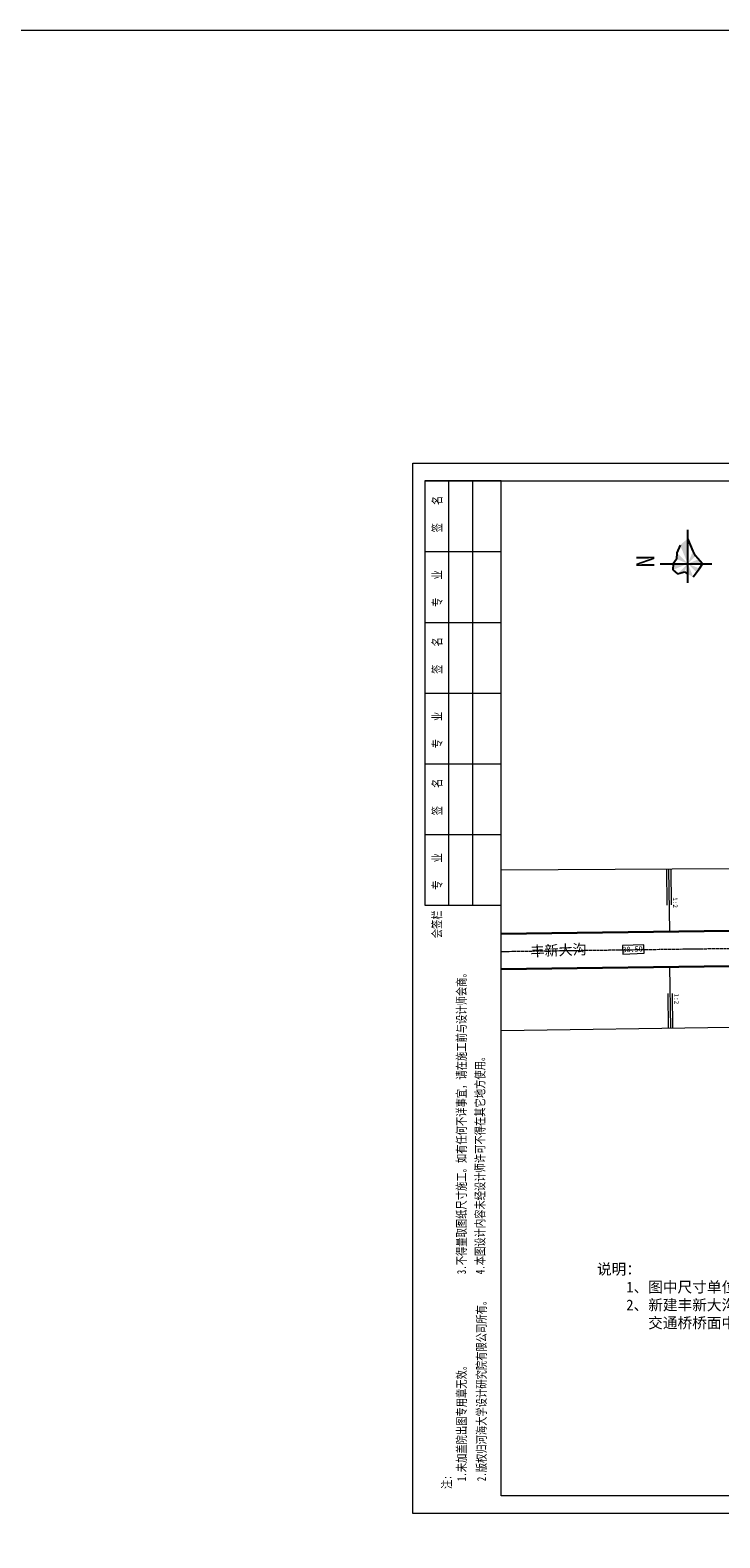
# Model space of a CAD drawing. Extents: x -13074 to 1448651, y 3648755 to 8081248.
# Tile 11 of 173: x 555068 to 555848, y 3857567 to 3859272. Entities that reach past the tile are written whole.
import ezdxf

# ---------------------------------------------------------------- set-up
doc = ezdxf.new("R2010")
doc.units = 0
doc.header["$PDMODE"] = 32
doc.header["$PDSIZE"] = 0.2
doc.linetypes.add('CENTER2', pattern=[1.125, 0.75, -0.125, 0.125, -0.125])
doc.layers.get('0').update_dxf_attribs({"linetype": 'CONTINUOUS'})
doc.layers.get('Defpoints').update_dxf_attribs({"linetype": 'CONTINUOUS'})
for name, color, linetype, lineweight in [('0.09标注线', 3, 'CONTINUOUS', 9), ('0.30粗线', 7, 'CONTINUOUS', 30), ('2000图框', 7, 'CONTINUOUS', 30), ('SHEET', 1, 'CONTINUOUS', 15), ('文字', 7, 'CONTINUOUS', 15), ('新建路', 7, 'CONTINUOUS', 40), ('细实线', 3, 'CONTINUOUS', 20)]:
    doc.layers.add(name, color=color, linetype=linetype, lineweight=lineweight)
doc.layers.add('DIM', color=3, linetype='CONTINUOUS')
doc.layers.add('DMTZ', color=7, linetype='CONTINUOUS')
doc.styles.add('-仿宋_GB2312', font='FangSong_GB2312.ttf')
doc.styles.add('FHZ', font='FangSong_GB2312.ttf', dxfattribs={"width": 0.707, "height": 300})
doc.linetypes.add('8411', pattern='A,1,[20,LINE.SHX,S=2,R=0,X=0,Y=0],2,[15,LINE.SHX,S=2,R=0,X=0,Y=0],1', length=4)
doc.dimstyles.new('zzzz STANDARD', dxfattribs={"dimtxt": 2.3, "dimasz": 1, "dimexe": 1.25, "dimexo": 1.5, "dimgap": 0.2, "dimtad": 1, "dimdec": 0, "dimlfac": 10, "dimzin": 0, "dimdsep": 46, "dimtxsty": '-仿宋_GB2312', "dimblk": 'ARCHTICK', "dimcen": 0.09, "dimadec": 0, "dimazin": 0, "dimtfac": 1, "dimtdec": 0, "dimtix": 1, "dimtmove": 2, "dimatfit": 3, "dimfxl": 1.7, "dimfxlon": 1, "dimtolj": 1, "dimtzin": 0, "dimlwd": 9, "dimlwe": 9, "dimarcsym": 0})

# ---------------------------------------------------------------- blocks, each defined once
blk = doc.blocks.new('_ARCHTICK')
at = {"color": 0, "linetype": 'ByBlock', "const_width": 0.15}
blk.add_lwpolyline([(-0.5, -0.5), (0.5, 0.5)], dxfattribs=at)
blk = doc.blocks.new('*D3543')
at = {"layer": 'Defpoints', "color": 0, "linetype": 'Continuous', "lineweight": 13}
for p in [(560230.2, 3858086.5), (560235.6, 3858086.5), (55006.3, 3858083.5)]:
    blk.add_point(p, dxfattribs=at)
at = {"layer": '新建路', "color": 0, "linetype": 'Continuous', "lineweight": 9}
for p, q in [((560233.9, 3858086.5), (560236.9, 3858086.5)), ((560235.6, 3858086.5), (560235.6, 3858087.5)), ((560235.6, 3858083.5), (560235.6, 3858086.5)), ((560233.9, 3858083.5), (560236.9, 3858083.5)), ((560235.6, 3858083.5), (560235.6, 3858082.5))]:
    blk.add_line(p, q, dxfattribs=at)
for p, rotation in [((560235.6, 3858086.5), 270), ((560235.6, 3858083.5), 90)]:
    blk.add_blockref('_ARCHTICK', p, dxfattribs=dict(at, rotation=rotation))
at = {"layer": '新建路', "color": 0, "linetype": 'Continuous', "lineweight": 13, "insert": (560234.2, 3858085), "char_height": 2.4, "attachment_point": 5, "rotation": 90, "style": '-仿宋_GB2312'}
blk.add_mtext('\\A1;15', dxfattribs=at)

msp = doc.modelspace()

# ---------------------------------------------------------------- hatches: boundary and pattern name
at = {"layer": '2000图框', "lineweight": -3}
h = msp.add_hatch(color=7, dxfattribs=at)
h.paths.add_polyline_path([(555802.61, 3858689.96), (555811.355, 3858668.875), (555811.342, 3858697.211)])
h.paths.add_polyline_path([(555798.998, 3858681.221), (555798.738, 3858674.095), (555811.355, 3858668.875)])
h.paths.add_polyline_path([(555794.754, 3858668.867), (555794.459, 3858661.867), (555811.355, 3858668.875)])
h.paths.add_polyline_path([(555799.862, 3858657.371), (555807.534, 3858659.636), (555811.355, 3858668.875)])
h.paths.add_polyline_path([(555811.355, 3858668.875), (555811.361, 3858656.944), (555817.521, 3858654.01)])
h.paths.add_polyline_path([(555811.355, 3858668.875), (555821.282, 3858658.958), (555824.642, 3858663.379)])
h.paths.add_polyline_path([(555811.355, 3858668.875), (555827.957, 3858668.883), (555823.441, 3858673.888)])
h.paths.add_polyline_path([(555811.355, 3858668.875), (555820.082, 3858677.61), (555817.268, 3858683.17)])

# ---------------------------------------------------------------- linework, layer by layer
at = {"layer": '0.09标注线'}
for p, q in [((555761.63, 3858237.809), (555737.656, 3858236.829)), ((555737.656, 3858236.829), (555738.051, 3858227.158)), ((555738.051, 3858227.158), (555762.026, 3858228.138)), ((555762.026, 3858228.138), (555761.63, 3858237.809))]:
    msp.add_line(p, q, dxfattribs=at)
at = {"layer": '0.09标注线', "linetype": 'Continuous', "lineweight": 13}
msp.add_lwpolyline([(551959.403, 3859272.42), (570127.46, 3859272.42), (570127.46, 3856516.008), (551959.403, 3856516.008)], close=True, dxfattribs=at)
at = {"layer": '0.30粗线'}
for p, q in [((555858.46, 3858253.739, 0.634), (555600.331, 3858250.264, 0.634)), ((555938.992, 3858214.819, 0.297), (555600.331, 3858210.26, 0.634))]:
    msp.add_line(p, q, dxfattribs=at)
at = {"layer": '2000图框', "color": 7, "lineweight": -3}
for p, q in [((555811.578, 3858647.357), (555811.55, 3858707.226)), ((555802.61, 3858689.96), (555798.998, 3858681.221)), ((555817.268, 3858683.17), (555811.342, 3858697.211)), ((555820.082, 3858677.61), (555817.268, 3858683.17)), ((555780.067, 3858668.861), (555838.692, 3858668.888)), ((555794.754, 3858668.867), (555794.459, 3858661.867)), ((555798.738, 3858674.095), (555794.754, 3858668.867)), ((555798.998, 3858681.221), (555798.738, 3858674.095)), ((555827.957, 3858668.883), (555820.082, 3858677.61)), ((555824.642, 3858663.379), (555827.957, 3858668.883)), ((555794.459, 3858661.867), (555799.862, 3858657.371)), ((555799.862, 3858657.371), (555807.534, 3858659.636)), ((555807.534, 3858659.636), (555811.361, 3858656.944)), ((555817.521, 3858654.01), (555824.642, 3858663.379))]:
    msp.add_line(p, q, dxfattribs=at)
at = {"layer": 'DMTZ', "color": 7, "linetype": '8411', "lineweight": 13, "ltscale": 3}
for p, q in [((555858.21, 3858323.734), (555600.332, 3858322.195)), ((555600.332, 3858140.8), (555860.206, 3858144.532))]:
    msp.add_line(p, q, dxfattribs=at)
at = {"layer": 'SHEET', "color": 7}
for p, q in [((555500.331, 3858782.489), (557180.329, 3858782.489)), ((555500.331, 3857594.49), (555500.331, 3858782.489)), ((555600.331, 3858762.489), (555513.931, 3858762.489)), ((555513.931, 3858762.489), (555600.331, 3858762.489)), ((555513.931, 3858762.489), (555513.931, 3858282.489)), ((555540.931, 3858762.489), (555540.931, 3858282.489)), ((555567.931, 3858762.489), (555567.931, 3858282.489)), ((555600.331, 3857614.49), (555600.331, 3858762.489)), ((555600.331, 3858762.489), (557160.329, 3858762.489)), ((555513.931, 3858682.489), (555600.331, 3858682.489)), ((555513.931, 3858602.489), (555600.331, 3858602.489)), ((555513.931, 3858602.489), (555600.331, 3858602.489)), ((555513.931, 3858602.489), (555600.331, 3858602.489)), ((555513.931, 3858522.489), (555600.331, 3858522.489)), ((555513.931, 3858442.489), (555600.331, 3858442.489)), ((555513.931, 3858442.489), (555600.331, 3858442.489)), ((555513.931, 3858362.489), (555600.331, 3858362.489)), ((555513.931, 3858282.489), (555600.331, 3858282.489)), ((557160.329, 3857614.49), (555600.331, 3857614.49)), ((557180.329, 3857594.49), (555500.331, 3857594.49))]:
    msp.add_line(p, q, dxfattribs=at)
at = {"layer": '细实线', "color": 3, "lineweight": 15}
for p, q in [((555787.199, 3858323.31, 0.634), (555787.745, 3858282.79, 0.634)), ((555789.626, 3858323.324, 0.634), (555790.575, 3858252.825, 0.634)), ((555792.053, 3858323.339, 0.634), (555792.598, 3858282.855, 0.634)), ((555792.046, 3858143.553, 0.634), (555791.113, 3858212.829, 0.634)), ((555789.62, 3858143.518, 0.634), (555789.091, 3858182.799, 0.634)), ((555794.473, 3858143.588, 0.634), (555793.944, 3858182.864, 0.634))]:
    msp.add_line(p, q, dxfattribs=at)
at = {"layer": '细实线', "color": 1, "linetype": 'CENTER2', "lineweight": 13, "ltscale": 4}
msp.add_line((555600.331, 3858230.262, 0.723), (556664.336, 3858244.585, 0.053), dxfattribs=at)

# ---------------------------------------------------------------- texts
at = {"layer": '0.09标注线', "style": '-仿宋_GB2312', "width": 1}
msp.add_text('N', height=20.52, rotation=90, dxfattribs=at).set_placement((555773.691, 3858664.591, 96.243))
at = {"layer": '0.09标注线', "style": '-仿宋_GB2312'}
for s, insert, char_height, width, attachment_point, rotation in [('1:2', (555799.785, 3858291.579, 0.634), 5.13, 5.13, 1, 270.771247), ('38.50', (555760.296, 3858236.422), 6.156, 6.156, 3, 2.341337), ('1:2', (555801.25, 3858182.693, 0.634), 5.13, 5.13, 1, 270.771247)]:
    msp.add_mtext(s, dxfattribs=dict(at, insert=insert, char_height=char_height, width=width, attachment_point=attachment_point, rotation=rotation))
at = {"layer": '0.09标注线', "lineweight": 9, "insert": (555625.237, 3858235.89, 0.297), "char_height": 11.67, "width": 210.47092, "attachment_point": 1, "rotation": 2.339439, "style": '-仿宋_GB2312'}
msp.add_mtext(' 丰新大沟', dxfattribs=at)
at = {"layer": 'DIM', "color": 7, "style": 'FHZ', "width": 0.75}
for s, height, oblique, p in [('签    名', 10, 0, (555533.023, 3858704.283)), ('专    业', 10, 0, (555533.023, 3858620.028)), ('签    名', 10, 0, (555533.023, 3858544.284)), ('专    业', 10, 360, (555533.023, 3858460.028)), ('签    名', 10, 360, (555533.023, 3858384.284)), ('专    业', 10, 0, (555533.023, 3858300.028)), ('会签栏', 10, 360, (555532.737, 3858245.205)), ('3.不得量取图纸尺寸施工。如有任何不详事宜，请在施工前与设计师会商。', 9.99999, 0, (555560.466, 3857865.077)), ('4.本图设计内容未经设计师许可不得在其它地方使用。', 9.99999, 360, (555581.501, 3857865.077)), ('2.版权归河海大学设计研究院有限公司所有。', 9.99999, 0, (555583.096, 3857630.944)), ('1.未加盖院出图专用章无效。', 9.99999, 0, (555560.632, 3857630.944)), ('注:', 10, 360, (555543.855, 3857622.169))]:
    msp.add_text(s, height=height, rotation=90, dxfattribs=dict(at, oblique=oblique)).set_placement(p)
at = {"layer": '文字', "color": 7, "insert": (555708.654, 3857876.981), "char_height": 13.6192, "width": 1734.18158, "attachment_point": 1, "style": '-仿宋_GB2312'}
msp.add_mtext('{\\H0.8929x;说明：\\P    1、图中尺寸单位高程以米计（国家85高程系），其余以厘米计。\\P    2、新建丰新大沟闸站工程位于丰新大沟与郑集北支河交汇处（桩号27+400）。\\P       交通桥桥面中心至北支河北侧河口45m。\\P\\P\\P}    ', dxfattribs=at)

# ---------------------------------------------------------------- dimensions: what is measured, and where the dimension line sits
at = {"layer": '新建路', "color": 3, "linetype": 'Continuous', "lineweight": 13}
dim = msp.add_linear_dim(base=(560235.612, 3858086.452), p1=(55006.347, 3858083.452), p2=(560230.198, 3858086.452), angle=90, dimstyle='zzzz STANDARD', override={"dimtxt": 2.4, "dimexo": 2, "dimlfac": 5}, dxfattribs=at)
dim.commit()
dim.dimension.update_dxf_attribs({"geometry": '*D3543', "text_midpoint": (560234.212, 3858084.952)})

doc.saveas('drawing.dxf')
